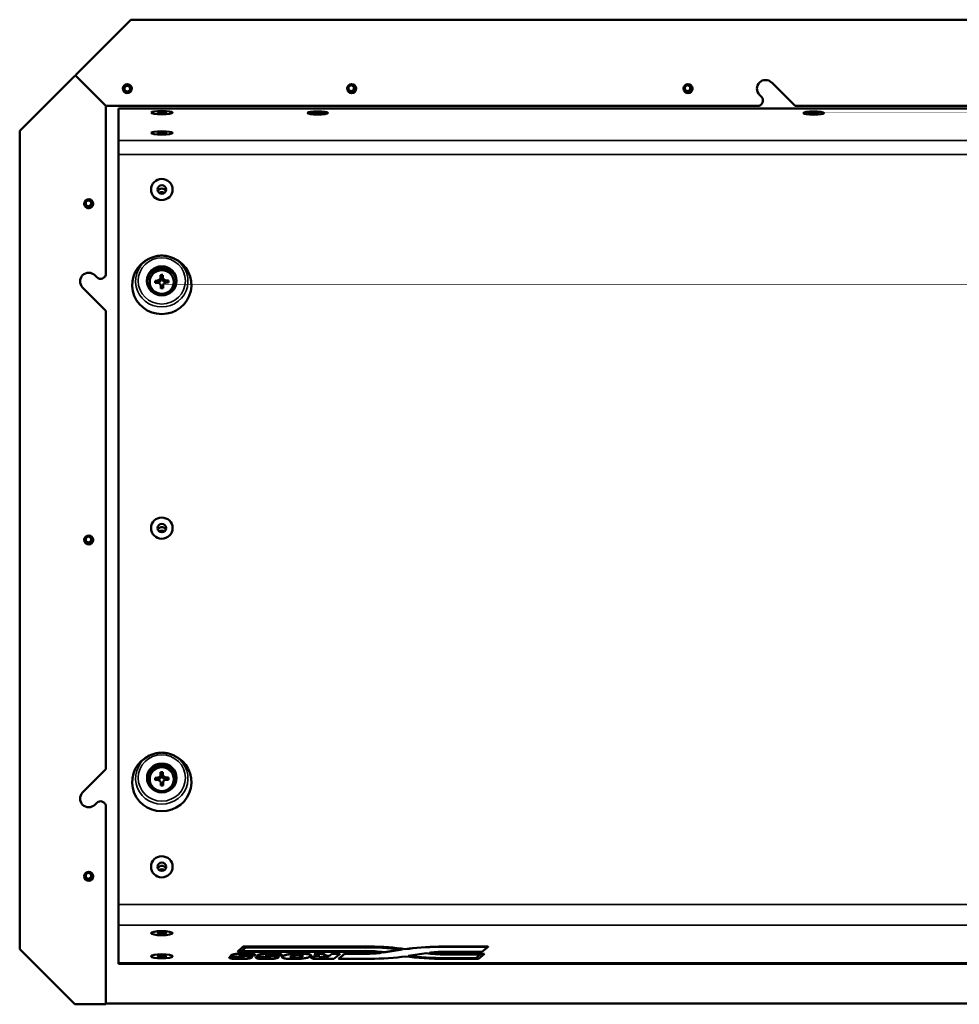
# Model space of a CAD drawing. Header units: inches. Extents: x 3.3 to 44.7, y 1.4 to 39.2.
# Tile 75 of 85: x 20 to 30.9, y 26.7 to 38.1. Entities that reach past the tile are written whole.
import ezdxf

# ---------------------------------------------------------------- set-up
doc = ezdxf.new("R2010")
doc.units = ezdxf.units.IN
doc.header["$MEASUREMENT"] = 0
doc.layers.add('Visible (ANSI)', color=7, linetype='Continuous', lineweight=50)
doc.layers.add('Visible Narrow (ANSI)', color=7, linetype='Continuous', lineweight=35)

msp = doc.modelspace()

# ---------------------------------------------------------------- linework, layer by layer
at = {"layer": 'Visible (ANSI)'}
for p, q in [((21.271, 38.118), (20.631, 37.478)), ((31.818, 38.118), (21.271, 38.118)), ((19.981, 36.828), (20.621, 37.468)), ((20.621, 37.468), (20.631, 37.468)), ((20.631, 37.478), (20.631, 37.468)), ((20.631, 37.468), (20.981, 37.118)), ((20.631, 37.468), (20.981, 37.118)), ((28.699, 37.388), (28.97, 37.118)), ((28.58, 37.224), (28.558, 37.247)), ((20.981, 37.118), (28.536, 37.118)), ((20.981, 37.118), (20.981, 35.175)), ((28.97, 37.118), (34.287, 37.118)), ((39.347, 37.086), (21.125, 37.086)), ((21.125, 36.718), (21.125, 37.086)), ((23.329, 37.027), (23.323, 37.033)), ((23.366, 37.034), (23.366, 37.037)), ((23.366, 37.037), (23.394, 37.037)), ((23.366, 37.037), (23.368, 37.034)), ((23.394, 37.034), (23.366, 37.034)), ((23.426, 37.042), (23.426, 37.047)), ((23.426, 37.047), (23.444, 37.047)), ((23.426, 37.025), (23.426, 37.029)), ((23.426, 37.029), (23.426, 37.029)), ((23.444, 37.025), (23.426, 37.025)), ((23.444, 37.047), (23.444, 37.042)), ((23.444, 37.029), (23.444, 37.025)), ((23.444, 37.029), (23.444, 37.029)), ((23.476, 37.037), (23.503, 37.037)), ((23.503, 37.034), (23.476, 37.034)), ((23.501, 37.034), (23.503, 37.037)), ((23.503, 37.037), (23.503, 37.034)), ((23.541, 37.027), (23.546, 37.033)), ((29.079, 37.025), (29.073, 37.031)), ((29.116, 37.032), (29.116, 37.035)), ((29.116, 37.035), (29.144, 37.035)), ((29.116, 37.035), (29.118, 37.032)), ((29.144, 37.032), (29.116, 37.032)), ((29.176, 37.04), (29.176, 37.044)), ((29.176, 37.044), (29.194, 37.044)), ((29.176, 37.023), (29.176, 37.027)), ((29.176, 37.027), (29.176, 37.027)), ((29.194, 37.023), (29.176, 37.023)), ((29.194, 37.044), (29.194, 37.04)), ((29.194, 37.027), (29.194, 37.023)), ((29.194, 37.027), (29.194, 37.027)), ((29.226, 37.035), (29.253, 37.035)), ((29.253, 37.032), (29.226, 37.032)), ((29.251, 37.032), (29.253, 37.035)), ((29.253, 37.035), (29.253, 37.032)), ((29.291, 37.025), (29.296, 37.031)), ((19.981, 27.338), (19.981, 36.828)), ((21.125, 36.718), (21.125, 36.556)), ((21.125, 27.856), (21.125, 36.556)), ((21.503, 35.355), (21.487, 35.348)), ((21.753, 35.355), (21.77, 35.348)), ((20.851, 35.153), (20.874, 35.131)), ((21.503, 35.137), (21.499, 35.129)), ((21.55, 35.09), (21.597, 35.08)), ((21.579, 35.08), (21.579, 35.066)), ((21.583, 35.069), (21.583, 35.066)), ((21.636, 35.121), (21.618, 35.12)), ((21.633, 35.109), (21.621, 35.109)), ((21.639, 35.156), (21.641, 35.099)), ((21.659, 35.082), (21.706, 35.094)), ((21.674, 35.068), (21.674, 35.071)), ((21.677, 35.069), (21.677, 35.083)), ((21.753, 35.137), (21.758, 35.129)), ((20.981, 34.741), (20.71, 35.012)), ((21.612, 35.045), (21.616, 35.038)), ((21.617, 35.036), (21.619, 35.032)), ((21.62, 35.024), (21.639, 35.025)), ((21.642, 35.038), (21.64, 35.035)), ((21.647, 35.048), (21.642, 35.039)), ((21.642, 35.039), (21.643, 35.003)), ((20.981, 34.741), (20.981, 29.424)), ((21.503, 29.59), (21.487, 29.583)), ((21.753, 29.59), (21.77, 29.583)), ((20.71, 29.153), (20.981, 29.424)), ((21.503, 29.372), (21.499, 29.363)), ((21.636, 29.355), (21.618, 29.355)), ((21.639, 29.391), (21.641, 29.333)), ((21.753, 29.372), (21.758, 29.363)), ((21.55, 29.325), (21.597, 29.315)), ((21.579, 29.315), (21.579, 29.301)), ((21.583, 29.304), (21.583, 29.301)), ((21.612, 29.28), (21.616, 29.272)), ((21.617, 29.27), (21.619, 29.267)), ((21.62, 29.259), (21.639, 29.259)), ((21.633, 29.344), (21.621, 29.343)), ((21.642, 29.272), (21.64, 29.269)), ((21.647, 29.282), (21.642, 29.273)), ((21.642, 29.273), (21.643, 29.237)), ((21.659, 29.316), (21.706, 29.328)), ((21.674, 29.303), (21.674, 29.306)), ((21.677, 29.303), (21.677, 29.317)), ((20.874, 29.035), (20.851, 29.012)), ((20.981, 28.99), (20.981, 26.698)), ((21.125, 27.617), (21.125, 27.856)), ((21.125, 27.18), (21.125, 27.617)), ((20.621, 26.698), (19.981, 27.338)), ((22.573, 27.367), (22.504, 27.308)), ((22.504, 27.306), (22.573, 27.365)), ((22.504, 27.308), (22.504, 27.306)), ((23.973, 27.306), (22.504, 27.306)), ((22.552, 27.314), (22.604, 27.358)), ((23.991, 27.314), (22.552, 27.314)), ((22.555, 27.316), (23.991, 27.316)), ((22.573, 27.367), (22.573, 27.365)), ((24.037, 27.367), (22.573, 27.367)), ((22.573, 27.365), (24.037, 27.365)), ((22.604, 27.358), (24.035, 27.358)), ((24.037, 27.367), (24.037, 27.365)), ((24.203, 27.302), (24.412, 27.333)), ((24.419, 27.332), (24.203, 27.3)), ((24.203, 27.302), (24.203, 27.3)), ((24.451, 27.339), (24.451, 27.337)), ((24.842, 27.368), (24.842, 27.366)), ((25.412, 27.367), (24.842, 27.368)), ((24.842, 27.366), (25.412, 27.365)), ((25.34, 27.307), (24.899, 27.307)), ((25.412, 27.365), (25.34, 27.307)), ((25.412, 27.367), (25.412, 27.365)), ((21.125, 27.176), (21.125, 27.18)), ((22.411, 27.242), (22.411, 27.24)), ((22.412, 27.244), (22.412, 27.242)), ((22.412, 27.244), (22.504, 27.244)), ((22.412, 27.242), (22.504, 27.242)), ((22.429, 27.263), (22.429, 27.261)), ((22.504, 27.244), (22.504, 27.242)), ((22.62, 27.264), (22.62, 27.262)), ((22.713, 27.262), (22.62, 27.262)), ((22.674, 27.246), (22.674, 27.244)), ((22.714, 27.269), (22.714, 27.267)), ((22.718, 27.244), (22.718, 27.242)), ((22.718, 27.244), (22.811, 27.244)), ((22.718, 27.242), (22.811, 27.242)), ((22.718, 27.242), (22.718, 27.24)), ((22.736, 27.263), (22.736, 27.261)), ((22.811, 27.244), (22.811, 27.242)), ((22.928, 27.264), (22.928, 27.262)), ((23.021, 27.262), (22.928, 27.262)), ((22.982, 27.245), (22.982, 27.244)), ((23.023, 27.269), (23.023, 27.267)), ((23.023, 27.246), (23.023, 27.244)), ((23.359, 27.266), (23.359, 27.264)), ((23.361, 27.238), (23.361, 27.236)), ((23.393, 27.285), (23.393, 27.283)), ((23.393, 27.285), (23.501, 27.285)), ((23.417, 27.266), (23.393, 27.283)), ((23.393, 27.283), (23.501, 27.283)), ((23.623, 27.225), (23.463, 27.225)), ((23.5, 27.238), (23.542, 27.238)), ((23.5, 27.238), (23.5, 27.236)), ((23.542, 27.236), (23.5, 27.236)), ((23.501, 27.285), (23.501, 27.283)), ((23.501, 27.285), (23.529, 27.267)), ((23.501, 27.283), (23.529, 27.265)), ((23.517, 27.248), (23.557, 27.248)), ((23.529, 27.267), (23.529, 27.265)), ((23.529, 27.267), (23.534, 27.265)), ((23.529, 27.265), (23.534, 27.263)), ((23.534, 27.265), (23.534, 27.263)), ((23.557, 27.248), (23.542, 27.236)), ((23.542, 27.238), (23.555, 27.248)), ((23.542, 27.238), (23.542, 27.236)), ((23.563, 27.261), (23.563, 27.26)), ((23.563, 27.261), (23.571, 27.261)), ((23.563, 27.26), (23.571, 27.26)), ((23.571, 27.261), (23.601, 27.285)), ((23.571, 27.26), (23.601, 27.283)), ((23.571, 27.261), (23.571, 27.26)), ((23.601, 27.285), (23.601, 27.283)), ((23.601, 27.285), (23.698, 27.285)), ((23.601, 27.283), (23.698, 27.283)), ((23.698, 27.283), (23.623, 27.225)), ((23.751, 27.286), (23.677, 27.226)), ((23.677, 27.224), (23.751, 27.284)), ((23.677, 27.226), (23.677, 27.224)), ((24.037, 27.225), (23.677, 27.224)), ((23.698, 27.285), (23.698, 27.283)), ((23.751, 27.286), (23.751, 27.284)), ((23.991, 27.286), (23.751, 27.286)), ((23.751, 27.284), (23.991, 27.284)), ((23.991, 27.286), (23.991, 27.284)), ((24.486, 27.259), (24.697, 27.291)), ((24.956, 27.285), (24.912, 27.285)), ((24.912, 27.283), (24.956, 27.283)), ((24.912, 27.276), (24.955, 27.276)), ((24.913, 27.233), (24.959, 27.233)), ((24.959, 27.231), (24.913, 27.231)), ((24.959, 27.224), (24.913, 27.224)), ((24.955, 27.276), (25.32, 27.276)), ((25.368, 27.285), (24.956, 27.285)), ((24.956, 27.283), (25.368, 27.283)), ((24.959, 27.233), (25.268, 27.233)), ((25.268, 27.231), (24.959, 27.231)), ((25.3, 27.224), (24.959, 27.224)), ((25.32, 27.276), (25.268, 27.231)), ((25.268, 27.233), (25.318, 27.276)), ((25.268, 27.233), (25.268, 27.231)), ((25.368, 27.283), (25.3, 27.224)), ((25.368, 27.285), (25.368, 27.283)), ((21.125, 27.167), (21.125, 27.176)), ((43.545, 27.167), (21.125, 27.167)), ((20.981, 26.698), (20.621, 26.698)), ((20.981, 26.708), (43.68, 26.708))]:
    msp.add_line(p, q, dxfattribs=at)
for centre in [(21.228, 37.318), (23.828, 37.318), (27.728, 37.318), (20.781, 35.983), (20.781, 32.083), (20.781, 28.183)]:
    msp.add_circle(centre, 0.052, dxfattribs=at)
for centre, radius, start, end in [((21.228, 37.318), 0.0361, 90.5765, 150.5765), ((21.228, 37.318), 0.0361, 30.5765, 90.5765), ((23.825, 37.323), 0.0361, 90, 150), ((23.825, 37.323), 0.0361, 30, 90), ((27.725, 37.323), 0.0361, 90, 150), ((27.725, 37.323), 0.0361, 30, 90), ((28.628, 37.318), 0.1, 45, 225), ((21.228, 37.318), 0.0361, 150.5765, 210.5765), ((21.228, 37.318), 0.0361, 210.5765, 270.5765), ((21.228, 37.318), 0.0361, 270.5765, 330.5765), ((21.228, 37.318), 0.0361, 330.5765, 30.5765), ((23.825, 37.323), 0.0361, 150, 210), ((23.825, 37.323), 0.0361, 210, 270), ((23.825, 37.323), 0.0552, 251.1001, 4.6527), ((23.825, 37.323), 0.0361, 270, 330), ((23.825, 37.323), 0.0361, 330, 30), ((27.725, 37.323), 0.0361, 150, 210), ((27.725, 37.323), 0.0361, 210, 270), ((27.725, 37.323), 0.0552, 251.1001, 4.6527), ((27.725, 37.323), 0.0361, 270, 330), ((27.725, 37.323), 0.0361, 330, 30), ((28.536, 37.18), 0.0625, 270, 45), ((20.777, 35.988), 0.0361, 150, 210), ((20.777, 35.988), 0.0361, 90, 150), ((20.777, 35.988), 0.0552, 251.1001, 4.6527), ((20.777, 35.988), 0.0361, 30, 90), ((20.777, 35.988), 0.0361, 330, 30), ((20.777, 35.988), 0.0361, 210, 270), ((20.777, 35.988), 0.0361, 270, 330), ((20.781, 35.083), 0.1, 45, 225), ((20.918, 35.175), 0.0625, 225, 0), ((20.777, 32.088), 0.0361, 150, 210), ((20.777, 32.088), 0.0361, 90, 150), ((20.777, 32.088), 0.0552, 251.1001, 4.6527), ((20.777, 32.088), 0.0361, 30, 90), ((20.777, 32.088), 0.0361, 330, 30), ((20.777, 32.088), 0.0361, 210, 270), ((20.777, 32.088), 0.0361, 270, 330), ((20.781, 29.083), 0.1, 135, 315), ((20.918, 28.99), 0.0625, 0, 135), ((20.777, 28.188), 0.0361, 90, 150), ((20.777, 28.188), 0.0361, 30, 90), ((20.777, 28.188), 0.0361, 150, 210), ((20.777, 28.188), 0.0361, 210, 270), ((20.777, 28.188), 0.0552, 251.1001, 4.6527), ((20.777, 28.188), 0.0361, 270, 330), ((20.777, 28.188), 0.0361, 330, 30)]:
    msp.add_arc(centre, radius, start, end, dxfattribs=at)
for centre, major_axis, ratio in [((21.628, 37.04), (-0.125, 0), 0.157296), ((21.628, 37.04), (-0.125, 0), 0.157296), ((21.628, 37.04), (-0.05, 0), 0.157296), ((23.435, 37.036), (-0.119, 0), 0.157296), ((23.435, 37.036), (0.113, 0), 0.157296), ((29.185, 37.034), (-0.119, 0), 0.157296), ((29.185, 37.034), (0.113, 0), 0.157296), ((21.628, 36.804), (-0.125, 0), 0.157296), ((21.628, 36.804), (-0.125, 0), 0.157296), ((21.628, 36.804), (-0.05, 0), 0.157296), ((21.628, 36.148), (0.125, 0), 0.981793), ((21.628, 36.148), (-0.125, 0), 0.981793), ((21.628, 36.148), (-0.05, 0), 0.981793), ((21.628, 35.088), (0.172, 0), 0.981793), ((21.628, 35.075), (-0.14, 0), 0.981793), ((21.628, 32.221), (0.125, 0), 0.981793), ((21.628, 32.221), (-0.125, 0), 0.981793), ((21.628, 32.221), (-0.05, 0), 0.981793), ((21.628, 29.323), (0.171, 0), 0.981793), ((21.628, 29.309), (-0.14, 0), 0.981793), ((21.628, 28.293), (0.125, 0), 0.981793), ((21.628, 28.293), (-0.125, 0), 0.981793), ((21.628, 28.293), (-0.05, 0), 0.981793), ((21.628, 27.523), (0.125, 0), 0.189952), ((21.628, 27.523), (-0.125, 0), 0.189952), ((21.628, 27.523), (-0.05, 0), 0.189952), ((21.628, 27.255), (0.125, 0), 0.189952), ((21.628, 27.255), (-0.125, 0), 0.189952), ((21.628, 27.255), (-0.05, 0), 0.189952), ((21.628, 27.172), (0.125, 0), 0.00541), ((22.885, 27.169), (0.119, 0), 0.00541), ((29.185, 27.169), (0.119, 0), 0.00541)]:
    msp.add_ellipse(centre, major_axis=major_axis, ratio=ratio, dxfattribs=at)
for centre, major_axis, ratio, start_param, end_param in [((23.394, 37.042), (0.032, 0), 0.157296, 4.712389, 6.283185), ((23.394, 37.029), (0.032, 0), 0.157296, 0, 1.570796), ((23.476, 37.042), (-0.032, 0), 0.157296, 0, 1.570796), ((23.476, 37.029), (-0.032, 0), 0.157296, 4.712389, 6.283185), ((29.144, 37.04), (0.032, 0), 0.157296, 4.712389, 6.283185), ((29.144, 37.027), (0.032, 0), 0.157296, 0, 1.570796), ((29.226, 37.04), (-0.032, 0), 0.157296, 0, 1.570796), ((29.226, 37.027), (-0.032, 0), 0.157296, 4.712389, 6.283185), ((21.628, 36.11), (-0.05, 0), 0.981793, 3.538914, 5.885864), ((21.628, 36.079), (-0.0406, 0), 0.981793, 3.936961, 5.487817), ((21.628, 35.041), (0.344, 0), 0.981793, 1.994994, 7.429784), ((21.628, 35.064), (-0.172, 0), 0.981793, 3.21216, 6.212618), ((21.628, 35.064), (-0.145, 0), 0.981793, 5.813959, 9.894005), ((21.628, 35.032), (0.323, 0.008), 0.1899, 1.714944, 1.811086), ((21.736, 35.039), (-0.052, 0.286), 0.625961, 1.2801, 1.369532), ((21.629, 35.007), (-0.323, -0.008), 0.1899, 4.856537, 4.952679), ((21.579, 35.123), (0.0346, -0.0342), 0.793101, 5.384774, 5.817465), ((21.574, 35.115), (0.0476, 0), 0.981793, 4.896332, 6.146017), ((21.615, 35.019), (-0.007, 0.323), 0.004442, 5.052124, 5.148266), ((21.631, 34.931), (0.291, 0.008), 0.77512, 1.519049, 1.608482), ((21.574, 35.119), (-0.0006, 0.0532), 0.822423, 4.304549, 4.73724), ((21.68, 35.118), (-0.0476, 0), 0.981793, 0.183943, 1.433628), ((21.68, 35.121), (0.0006, -0.0532), 0.822423, 4.705942, 5.138633), ((21.641, 35.02), (0.007, -0.323), 0.004442, 1.910531, 2.006673), ((21.675, 35.125), (-0.034, -0.0352), 0.794561, 0.488935, 0.921626), ((21.628, 35.032), (0.323, 0.008), 0.1899, 1.321457, 1.417599), ((21.629, 35.007), (-0.323, -0.008), 0.1899, 4.46305, 4.559192), ((21.52, 35.034), (-0.039, -0.288), 0.63278, 1.773852, 1.863284), ((21.576, 35.024), (0.0437, 0.0005), 0.758551, 6.2819, 6.706812), ((21.615, 35.019), (-0.007, 0.323), 0.004442, 4.658637, 4.754779), ((21.626, 35.143), (-0.291, -0.006), 0.483621, 1.531155, 1.620588), ((21.577, 35.011), (0.0476, 0), 0.981793, 0.279949, 0.469227), ((21.683, 35.014), (-0.0476, 0), 0.981793, 5.813959, 6.050011), ((21.682, 35.026), (-0.0437, -0.0005), 0.758551, 5.880507, 6.313199), ((21.641, 35.02), (0.007, -0.323), 0.004442, 1.517044, 1.613186), ((21.628, 32.183), (-0.05, 0), 0.981793, 3.538914, 5.885864), ((21.628, 32.152), (-0.0406, 0), 0.981793, 3.936961, 5.487817), ((21.628, 29.275), (0.344, 0), 0.981793, 1.994994, 7.429784), ((21.628, 29.299), (-0.171, 0), 0.981793, 3.21216, 6.212618), ((21.628, 29.299), (-0.145, 0), 0.981793, 5.813959, 9.894005), ((21.631, 29.165), (0.291, 0.008), 0.77512, 1.519049, 1.608482), ((21.615, 29.254), (-0.007, 0.323), 0.004442, 5.052124, 5.148266), ((21.574, 29.353), (-0.0006, 0.0532), 0.822423, 4.304549, 4.73724), ((21.68, 29.355), (0.0006, -0.0532), 0.822423, 4.705942, 5.138633), ((21.641, 29.254), (0.007, -0.323), 0.004442, 1.910531, 2.006673), ((21.628, 29.267), (0.323, 0.008), 0.1899, 1.714944, 1.811086), ((21.736, 29.274), (-0.052, 0.286), 0.625961, 1.2801, 1.369532), ((21.629, 29.241), (-0.323, -0.008), 0.1899, 4.856537, 4.952679), ((21.579, 29.358), (0.0346, -0.0342), 0.793101, 5.384774, 5.817465), ((21.574, 29.35), (0.0476, 0), 0.981793, 4.896332, 6.146017), ((21.576, 29.258), (0.0437, 0.0005), 0.758551, 6.2819, 6.706812), ((21.615, 29.254), (-0.007, 0.323), 0.004442, 4.658637, 4.754779), ((21.626, 29.377), (-0.291, -0.006), 0.483621, 1.531155, 1.620588), ((21.577, 29.246), (0.0476, 0), 0.981793, 0.279949, 0.469227), ((21.68, 29.352), (-0.0476, 0), 0.981793, 0.183943, 1.433628), ((21.683, 29.248), (-0.0476, 0), 0.981793, 5.813959, 6.050011), ((21.682, 29.26), (-0.0437, -0.0005), 0.758551, 5.880507, 6.313199), ((21.641, 29.254), (0.007, -0.323), 0.004442, 1.517044, 1.613186), ((21.675, 29.36), (-0.034, -0.0352), 0.794561, 0.488935, 0.921626), ((21.628, 29.267), (0.323, 0.008), 0.1899, 1.321457, 1.417599), ((21.629, 29.241), (-0.323, -0.008), 0.1899, 4.46305, 4.559192), ((21.52, 29.269), (-0.039, -0.288), 0.63278, 1.773852, 1.863284), ((21.628, 28.255), (-0.05, 0), 0.981793, 3.538914, 5.885864), ((21.628, 28.225), (-0.0406, 0), 0.981793, 3.936961, 5.487817), ((23.984, 27.245), (-0.323, 0), 0.189952, 4.093951, 4.74576), ((23.993, 27.252), (0.337, 0), 0.189952, 0.89881, 1.57486), ((23.993, 27.25), (-0.337, 0), 0.189952, 4.040402, 4.716452), ((23.997, 27.34), (-0.284, 0), 0.189952, 1.551499, 2.200096), ((23.997, 27.338), (0.284, 0), 0.189952, 4.693091, 5.373255), ((23.996, 27.221), (0.721, 0), 0.189952, 0.944263, 1.516978), ((24.003, 27.227), (-0.741, 0), 0.189952, 4.063098, 4.666874), ((24.003, 27.225), (0.741, 0), 0.189952, 0.921506, 1.525282), ((24.895, 27.231), (-0.719, 0), 0.189952, 4.786202, 5.377262), ((24.895, 27.229), (0.719, 0), 0.189952, 1.64461, 2.235669), ((24.907, 27.254), (-0.279, 0), 0.189952, 4.741591, 5.393245), ((24.909, 27.338), (0.29, 0), 0.189952, 4.051544, 4.722224), ((24.909, 27.34), (-0.29, 0), 0.189952, 0.938926, 1.580631), ((23.559, 27.266), (-0.0262, 0), 0.189952, 0.290573, 1.721529), ((23.559, 27.264), (-0.0262, 0), 0.189952, 0.290573, 1.721529), ((24.011, 27.361), (-0.716, 0), 0.189952, 1.607501, 2.237156), ((24.905, 27.361), (-0.723, 0), 0.189952, 0.897335, 1.582607), ((24.905, 27.362), (-0.685, 0), 0.189952, 0.91226, 1.582754), ((24.905, 27.364), (0.685, 0), 0.189952, 4.066026, 4.724347), ((24.91, 27.339), (0.331, 0), 0.189952, 4.014391, 4.717956)]:
    msp.add_ellipse(centre, major_axis=major_axis, ratio=ratio, start_param=start_param, end_param=end_param, dxfattribs=at)
for points, weights in [([(21.228, 37.354), (21.213, 37.345), (21.197, 37.335)], [2.01272135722, 2.32409043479, 2.01272135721]), ([(21.259, 37.336), (21.244, 37.345), (21.228, 37.354)], [2.01272135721, 2.32409043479, 2.01272135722]), ([(23.825, 37.359), (23.809, 37.35), (23.793, 37.341)], [2.01272135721, 2.32409043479, 2.01272135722]), ([(23.856, 37.341), (23.84, 37.35), (23.825, 37.359)], [2.01272135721, 2.32409043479, 2.01272135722]), ([(27.725, 37.359), (27.709, 37.35), (27.693, 37.341)], [2.01272135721, 2.32409043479, 2.01272135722]), ([(27.756, 37.341), (27.74, 37.35), (27.725, 37.359)], [2.01272135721, 2.32409043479, 2.01272135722]), ([(21.197, 37.335), (21.197, 37.326), (21.197, 37.317)], [2.01272135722, 2.16840589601, 2.16840589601]), ([(21.197, 37.317), (21.197, 37.309), (21.197, 37.299)], [2.16840589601, 2.16840589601, 2.01272135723]), ([(21.197, 37.299), (21.213, 37.29), (21.229, 37.282)], [2.01272135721, 2.32409043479, 2.01272135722]), ([(21.229, 37.282), (21.244, 37.291), (21.26, 37.3)], [2.01272135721, 2.32409043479, 2.01272135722]), ([(21.26, 37.3), (21.26, 37.318), (21.259, 37.336)], [2.01272135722, 2.32409043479, 2.01272135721]), ([(23.793, 37.341), (23.793, 37.323), (23.793, 37.305)], [2.01272135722, 2.32409043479, 2.01272135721]), ([(23.793, 37.305), (23.809, 37.296), (23.825, 37.287)], [2.01272135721, 2.32409043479, 2.01272135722]), ([(23.825, 37.287), (23.84, 37.296), (23.856, 37.305)], [2.01272135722, 2.32409043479, 2.01272135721]), ([(23.856, 37.323), (23.856, 37.331), (23.856, 37.341)], [2.16840589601, 2.16840589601, 2.01272135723]), ([(23.856, 37.305), (23.856, 37.314), (23.856, 37.323)], [2.01272135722, 2.16840589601, 2.16840589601]), ([(27.693, 37.341), (27.693, 37.323), (27.693, 37.305)], [2.01272135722, 2.32409043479, 2.01272135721]), ([(27.693, 37.305), (27.709, 37.296), (27.725, 37.287)], [2.01272135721, 2.32409043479, 2.01272135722]), ([(27.725, 37.287), (27.74, 37.296), (27.756, 37.305)], [2.01272135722, 2.32409043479, 2.01272135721]), ([(27.756, 37.323), (27.756, 37.331), (27.756, 37.341)], [2.16840589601, 2.16840589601, 2.01272135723]), ([(27.756, 37.305), (27.756, 37.314), (27.756, 37.323)], [2.01272135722, 2.16840589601, 2.16840589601]), ([(23.394, 37.037), (23.396, 37.037), (23.398, 37.034)], [1, 1.0092634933, 1.01457975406]), ([(23.426, 37.029), (23.426, 37.042), (23.426, 37.042)], [1.02130424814, 1.01866248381, 1]), ([(23.426, 37.029), (23.426, 37.029), (23.426, 37.029)], [1, 1.00101742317, 1.00198723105]), ([(23.444, 37.042), (23.444, 37.042), (23.444, 37.029)], [1, 1.01866248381, 1.02130424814]), ([(23.444, 37.029), (23.444, 37.029), (23.444, 37.029)], [1.00198723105, 1.00101742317, 1]), ([(23.472, 37.034), (23.474, 37.037), (23.476, 37.037)], [1.01457975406, 1.0092634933, 1]), ([(29.144, 37.035), (29.146, 37.035), (29.148, 37.032)], [1, 1.0092634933, 1.01457975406]), ([(29.176, 37.027), (29.176, 37.039), (29.176, 37.04)], [1.02130424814, 1.01866248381, 1]), ([(29.176, 37.027), (29.176, 37.027), (29.176, 37.027)], [1, 1.00101742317, 1.00198723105]), ([(29.194, 37.04), (29.194, 37.039), (29.194, 37.027)], [1, 1.01866248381, 1.02130424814]), ([(29.194, 37.027), (29.194, 37.027), (29.194, 37.027)], [1.00198723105, 1.00101742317, 1]), ([(29.222, 37.032), (29.224, 37.035), (29.226, 37.035)], [1.01457975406, 1.0092634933, 1]), ([(20.777, 36.024), (20.761, 36.015), (20.746, 36.006)], [2.01272135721, 2.32409043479, 2.01272135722]), ([(20.746, 36.006), (20.746, 35.988), (20.746, 35.97)], [2.01272135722, 2.32409043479, 2.01272135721]), ([(20.808, 36.006), (20.792, 36.015), (20.777, 36.024)], [2.01272135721, 2.32409043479, 2.01272135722]), ([(20.808, 35.988), (20.808, 35.996), (20.808, 36.006)], [2.16840589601, 2.16840589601, 2.01272135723]), ([(20.808, 35.97), (20.808, 35.979), (20.808, 35.988)], [2.01272135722, 2.16840589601, 2.16840589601]), ([(20.746, 35.97), (20.761, 35.961), (20.777, 35.952)], [2.01272135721, 2.32409043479, 2.01272135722]), ([(20.777, 35.952), (20.792, 35.961), (20.808, 35.97)], [2.01272135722, 2.32409043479, 2.01272135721]), ([(21.58, 35.092), (21.588, 35.09), (21.597, 35.08)], [1.00474783, 1.02718582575, 1.00809385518]), ([(21.615, 35.098), (21.614, 35.117), (21.614, 35.127)], [1.00809385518, 1.02718582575, 1.00474783]), ([(21.64, 35.128), (21.64, 35.117), (21.641, 35.099)], [1.00474783, 1.02718582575, 1.00809385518]), ([(21.659, 35.082), (21.668, 35.092), (21.676, 35.094)], [1.00809385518, 1.02718582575, 1.00474783]), ([(21.616, 35.033), (21.616, 35.038), (21.616, 35.038)], [1.00474783, 1.02313255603, 1.01363631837]), ([(21.642, 35.039), (21.642, 35.039), (21.642, 35.034)], [1.00809385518, 1.02718582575, 1.00474783]), ([(20.777, 32.124), (20.761, 32.115), (20.746, 32.106)], [2.01272135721, 2.32409043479, 2.01272135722]), ([(20.746, 32.106), (20.746, 32.088), (20.746, 32.07)], [2.01272135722, 2.32409043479, 2.01272135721]), ([(20.808, 32.106), (20.792, 32.115), (20.777, 32.124)], [2.01272135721, 2.32409043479, 2.01272135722]), ([(20.808, 32.088), (20.808, 32.096), (20.808, 32.106)], [2.16840589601, 2.16840589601, 2.01272135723]), ([(20.746, 32.07), (20.761, 32.061), (20.777, 32.052)], [2.01272135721, 2.32409043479, 2.01272135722]), ([(20.777, 32.052), (20.792, 32.061), (20.808, 32.07)], [2.01272135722, 2.32409043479, 2.01272135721]), ([(20.808, 32.07), (20.808, 32.079), (20.808, 32.088)], [2.01272135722, 2.16840589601, 2.16840589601]), ([(21.615, 29.332), (21.614, 29.351), (21.614, 29.361)], [1.00809385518, 1.02718582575, 1.00474783]), ([(21.64, 29.362), (21.64, 29.352), (21.641, 29.333)], [1.00474783, 1.02718582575, 1.00809385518]), ([(21.58, 29.326), (21.588, 29.324), (21.597, 29.315)], [1.00474783, 1.02718582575, 1.00809385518]), ([(21.616, 29.267), (21.616, 29.272), (21.616, 29.272)], [1.00474783, 1.02313255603, 1.01363631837]), ([(21.642, 29.273), (21.642, 29.274), (21.642, 29.268)], [1.00809385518, 1.02718582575, 1.00474783]), ([(21.659, 29.316), (21.668, 29.326), (21.676, 29.329)], [1.00809385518, 1.02718582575, 1.00474783]), ([(20.777, 28.224), (20.761, 28.215), (20.746, 28.206)], [2.01272135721, 2.32409043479, 2.01272135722]), ([(20.808, 28.206), (20.792, 28.215), (20.777, 28.224)], [2.01272135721, 2.32409043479, 2.01272135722]), ([(20.746, 28.206), (20.746, 28.188), (20.746, 28.17)], [2.01272135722, 2.32409043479, 2.01272135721]), ([(20.746, 28.17), (20.761, 28.161), (20.777, 28.152)], [2.01272135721, 2.32409043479, 2.01272135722]), ([(20.777, 28.152), (20.792, 28.161), (20.808, 28.17)], [2.01272135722, 2.32409043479, 2.01272135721]), ([(20.808, 28.188), (20.808, 28.196), (20.808, 28.206)], [2.16840589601, 2.16840589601, 2.01272135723]), ([(20.808, 28.17), (20.808, 28.179), (20.808, 28.188)], [2.01272135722, 2.16840589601, 2.16840589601])]:
    msp.add_rational_spline(points, weights, degree=2, dxfattribs=at)
for points, knots in [([(21.503, 35.355), (21.519, 35.362), (21.535, 35.368), (21.568, 35.376), (21.585, 35.379), (21.62, 35.382), (21.637, 35.382), (21.671, 35.379), (21.688, 35.376), (21.721, 35.368), (21.738, 35.362), (21.753, 35.355)], [4.288191, 4.288191, 4.288191, 4.288191, 4.4578702, 4.4578702, 4.6275494, 4.6275494, 4.7972286, 4.7972286, 4.9669078, 4.9669078, 5.136587, 5.136587, 5.136587, 5.136587]), ([(21.58, 35.092), (21.584, 35.093), (21.587, 35.094), (21.595, 35.097), (21.6, 35.101), (21.607, 35.108), (21.61, 35.112), (21.613, 35.12), (21.614, 35.124), (21.614, 35.127)], [0.0131061, 0.0131061, 0.0131061, 0.0131061, 0.038694, 0.038694, 0.077388, 0.077388, 0.1160819, 0.1160819, 0.1416698, 0.1416698, 0.1416698, 0.1416698]), ([(21.616, 35.033), (21.616, 35.036), (21.615, 35.04), (21.611, 35.048), (21.608, 35.053), (21.601, 35.059), (21.596, 35.062), (21.588, 35.065), (21.584, 35.066), (21.581, 35.066)], [0.0131061, 0.0131061, 0.0131061, 0.0131061, 0.038694, 0.038694, 0.077388, 0.077388, 0.1160819, 0.1160819, 0.1416698, 0.1416698, 0.1416698, 0.1416698]), ([(21.64, 35.128), (21.641, 35.124), (21.642, 35.121), (21.645, 35.113), (21.649, 35.109), (21.656, 35.102), (21.661, 35.099), (21.669, 35.096), (21.672, 35.095), (21.676, 35.094)], [0.0131061, 0.0131061, 0.0131061, 0.0131061, 0.038694, 0.038694, 0.077388, 0.077388, 0.1160819, 0.1160819, 0.1416698, 0.1416698, 0.1416698, 0.1416698]), ([(21.676, 35.069), (21.673, 35.068), (21.67, 35.067), (21.661, 35.064), (21.657, 35.061), (21.65, 35.053), (21.647, 35.049), (21.644, 35.041), (21.643, 35.037), (21.642, 35.034)], [0.0131061, 0.0131061, 0.0131061, 0.0131061, 0.038694, 0.038694, 0.077388, 0.077388, 0.1160819, 0.1160819, 0.1416698, 0.1416698, 0.1416698, 0.1416698]), ([(21.503, 29.59), (21.519, 29.597), (21.535, 29.602), (21.568, 29.611), (21.585, 29.614), (21.62, 29.617), (21.637, 29.617), (21.671, 29.614), (21.688, 29.611), (21.721, 29.602), (21.738, 29.597), (21.753, 29.59)], [4.288191, 4.288191, 4.288191, 4.288191, 4.4578702, 4.4578702, 4.6275494, 4.6275494, 4.7972286, 4.7972286, 4.9669078, 4.9669078, 5.136587, 5.136587, 5.136587, 5.136587]), ([(21.58, 29.326), (21.584, 29.327), (21.587, 29.328), (21.595, 29.332), (21.6, 29.335), (21.607, 29.342), (21.61, 29.347), (21.613, 29.355), (21.614, 29.358), (21.614, 29.361)], [0.0131061, 0.0131061, 0.0131061, 0.0131061, 0.038694, 0.038694, 0.077388, 0.077388, 0.1160819, 0.1160819, 0.1416698, 0.1416698, 0.1416698, 0.1416698]), ([(21.64, 29.362), (21.641, 29.359), (21.642, 29.355), (21.645, 29.348), (21.649, 29.343), (21.656, 29.336), (21.661, 29.333), (21.669, 29.33), (21.672, 29.329), (21.676, 29.329)], [0.0131061, 0.0131061, 0.0131061, 0.0131061, 0.038694, 0.038694, 0.077388, 0.077388, 0.1160819, 0.1160819, 0.1416698, 0.1416698, 0.1416698, 0.1416698]), ([(21.616, 29.267), (21.616, 29.271), (21.615, 29.274), (21.611, 29.283), (21.608, 29.287), (21.601, 29.294), (21.596, 29.297), (21.588, 29.3), (21.584, 29.301), (21.581, 29.301)], [0.0131061, 0.0131061, 0.0131061, 0.0131061, 0.038694, 0.038694, 0.077388, 0.077388, 0.1160819, 0.1160819, 0.1416698, 0.1416698, 0.1416698, 0.1416698]), ([(21.676, 29.303), (21.673, 29.303), (21.67, 29.302), (21.661, 29.298), (21.657, 29.295), (21.65, 29.288), (21.647, 29.283), (21.644, 29.275), (21.643, 29.272), (21.642, 29.268)], [0.0131061, 0.0131061, 0.0131061, 0.0131061, 0.038694, 0.038694, 0.077388, 0.077388, 0.1160819, 0.1160819, 0.1416698, 0.1416698, 0.1416698, 0.1416698]), ([(22.62, 27.262), (22.62, 27.263), (22.621, 27.266), (22.617, 27.268), (22.609, 27.27), (22.599, 27.272), (22.588, 27.273), (22.577, 27.273), (22.565, 27.273), (22.553, 27.272), (22.543, 27.271), (22.534, 27.27), (22.526, 27.267), (22.527, 27.265), (22.533, 27.263), (22.543, 27.262), (22.555, 27.26), (22.569, 27.259), (22.587, 27.259), (22.604, 27.258), (22.621, 27.256), (22.637, 27.254), (22.652, 27.252), (22.664, 27.25), (22.669, 27.248), (22.674, 27.245), (22.674, 27.243), (22.672, 27.24), (22.668, 27.237), (22.663, 27.235), (22.656, 27.233), (22.647, 27.231), (22.637, 27.229), (22.625, 27.228), (22.612, 27.226), (22.597, 27.225), (22.58, 27.224), (22.56, 27.224), (22.539, 27.224), (22.519, 27.224), (22.503, 27.224), (22.486, 27.224), (22.47, 27.225), (22.457, 27.226), (22.444, 27.227), (22.433, 27.229), (22.421, 27.231), (22.414, 27.235), (22.411, 27.238), (22.411, 27.241), (22.412, 27.242)], [0, 0, 0, 0, 0.041693, 0.085806, 0.113459, 0.142786, 0.180175, 0.200482, 0.230122, 0.269452, 0.290217, 0.317943, 0.36016, 0.394314, 0.419053, 0.447805, 0.481824, 0.526718, 0.562298, 0.618341, 0.660211, 0.706351, 0.757896, 0.800421, 0.837092, 0.856661, 0.897015, 0.941317, 0.972217, 1.003635, 1.036194, 1.070417, 1.10591, 1.142307, 1.180262, 1.220335, 1.26366, 1.311645, 1.374199, 1.423439, 1.465811, 1.4939, 1.554917, 1.58905, 1.607755, 1.654338, 1.698036, 1.743154, 1.79297, 1.849957, 1.849957, 1.849957, 1.849957]), ([(22.429, 27.263), (22.429, 27.264), (22.429, 27.265), (22.432, 27.267), (22.436, 27.27), (22.442, 27.273), (22.451, 27.275), (22.461, 27.278), (22.473, 27.28), (22.486, 27.282), (22.501, 27.283), (22.517, 27.284), (22.534, 27.285), (22.56, 27.286), (22.592, 27.286), (22.628, 27.285), (22.658, 27.284), (22.681, 27.282), (22.697, 27.279), (22.707, 27.276), (22.713, 27.272), (22.714, 27.27), (22.714, 27.269), (22.714, 27.269)], [0.821318, 0.821318, 0.821318, 0.821318, 0.844733, 0.876358, 0.914649, 0.953122, 0.992467, 1.033298, 1.074794, 1.116227, 1.158223, 1.201414, 1.246602, 1.294679, 1.401374, 1.493461, 1.569505, 1.631717, 1.684132, 1.733285, 1.782893, 1.835191, 1.835234, 1.835234, 1.835234, 1.835234]), ([(22.504, 27.242), (22.504, 27.242), (22.503, 27.241), (22.506, 27.239), (22.512, 27.237), (22.521, 27.235), (22.531, 27.235), (22.54, 27.235), (22.55, 27.234), (22.559, 27.235), (22.569, 27.236), (22.579, 27.237), (22.584, 27.24), (22.577, 27.242), (22.564, 27.243), (22.537, 27.244), (22.502, 27.246), (22.471, 27.249), (22.454, 27.251), (22.445, 27.253), (22.438, 27.255), (22.433, 27.257), (22.43, 27.259), (22.429, 27.261), (22.429, 27.263), (22.432, 27.266), (22.436, 27.268), (22.442, 27.271), (22.451, 27.273), (22.461, 27.276), (22.473, 27.278), (22.486, 27.28), (22.501, 27.281), (22.517, 27.282), (22.534, 27.283), (22.56, 27.284), (22.592, 27.284), (22.628, 27.283), (22.658, 27.282), (22.681, 27.28), (22.697, 27.277), (22.707, 27.274), (22.713, 27.27), (22.715, 27.266), (22.713, 27.264), (22.713, 27.262)], [0, 0, 0, 0, 0.020888, 0.056237, 0.082889, 0.108551, 0.135696, 0.164716, 0.180378, 0.210118, 0.23547, 0.264543, 0.305934, 0.325368, 0.362058, 0.407587, 0.542619, 0.634624, 0.6689, 0.700332, 0.729725, 0.758008, 0.786203, 0.814887, 0.844733, 0.876358, 0.914649, 0.953122, 0.992467, 1.033298, 1.074794, 1.116227, 1.158223, 1.201414, 1.246602, 1.294679, 1.401374, 1.493461, 1.569505, 1.631717, 1.684132, 1.733285, 1.782893, 1.835191, 1.892135, 1.892135, 1.892135, 1.892135]), ([(22.504, 27.242), (22.505, 27.242), (22.507, 27.24), (22.512, 27.239), (22.521, 27.237), (22.531, 27.237), (22.54, 27.237), (22.55, 27.236), (22.559, 27.237), (22.569, 27.238), (22.577, 27.239), (22.58, 27.24), (22.581, 27.24)], [0.0302696, 0.0302696, 0.0302696, 0.0302696, 0.0562368, 0.0828887, 0.1085508, 0.1356957, 0.1647164, 0.1803777, 0.2101176, 0.2354701, 0.2645427, 0.2835768, 0.2835768, 0.2835768, 0.2835768]), ([(22.527, 27.267), (22.527, 27.267), (22.529, 27.266), (22.533, 27.265), (22.543, 27.264), (22.555, 27.262), (22.569, 27.261), (22.587, 27.26), (22.604, 27.259), (22.621, 27.258), (22.637, 27.256), (22.652, 27.254), (22.664, 27.252), (22.669, 27.25), (22.673, 27.248), (22.674, 27.246), (22.674, 27.246)], [0.3877521, 0.3877521, 0.3877521, 0.3877521, 0.3943136, 0.4190532, 0.4478053, 0.4818239, 0.5267184, 0.562298, 0.618341, 0.660211, 0.7063512, 0.7578956, 0.8004209, 0.8370916, 0.8566613, 0.8877491, 0.8877491, 0.8877491, 0.8877491]), ([(22.928, 27.262), (22.928, 27.263), (22.929, 27.266), (22.926, 27.268), (22.917, 27.27), (22.907, 27.272), (22.896, 27.273), (22.885, 27.273), (22.873, 27.273), (22.861, 27.272), (22.851, 27.271), (22.842, 27.27), (22.834, 27.267), (22.835, 27.265), (22.84, 27.263), (22.851, 27.262), (22.863, 27.26), (22.877, 27.259), (22.895, 27.259), (22.912, 27.257), (22.929, 27.256), (22.945, 27.254), (22.96, 27.252), (22.972, 27.25), (22.978, 27.248), (22.982, 27.245), (22.983, 27.243), (22.98, 27.24), (22.976, 27.237), (22.971, 27.235), (22.964, 27.233), (22.955, 27.231), (22.945, 27.229), (22.933, 27.228), (22.92, 27.226), (22.905, 27.225), (22.888, 27.224), (22.868, 27.224), (22.847, 27.224), (22.826, 27.224), (22.811, 27.224), (22.793, 27.224), (22.777, 27.225), (22.764, 27.226), (22.751, 27.227), (22.739, 27.229), (22.728, 27.231), (22.721, 27.235), (22.718, 27.238), (22.718, 27.241), (22.718, 27.242)], [0, 0, 0, 0, 0.04191, 0.086251, 0.114047, 0.143526, 0.181109, 0.201521, 0.231315, 0.270849, 0.291722, 0.319591, 0.362027, 0.396358, 0.421226, 0.450127, 0.484322, 0.52945, 0.565214, 0.621547, 0.663635, 0.710014, 0.761826, 0.804572, 0.841432, 0.861104, 0.901666, 0.946199, 0.977259, 1.00884, 1.041567, 1.075967, 1.111645, 1.14823, 1.186382, 1.226663, 1.270213, 1.318447, 1.381325, 1.43082, 1.473412, 1.501647, 1.56298, 1.59729, 1.616093, 1.662916, 1.706842, 1.752194, 1.802268, 1.85955, 1.85955, 1.85955, 1.85955]), ([(22.736, 27.263), (22.736, 27.264), (22.736, 27.265), (22.739, 27.268), (22.743, 27.27), (22.749, 27.273), (22.758, 27.275), (22.768, 27.278), (22.78, 27.28), (22.794, 27.282), (22.808, 27.283), (22.824, 27.284), (22.842, 27.285), (22.868, 27.286), (22.9, 27.286), (22.936, 27.286), (22.966, 27.284), (22.989, 27.282), (23.006, 27.279), (23.015, 27.276), (23.021, 27.272), (23.023, 27.27), (23.023, 27.269)], [0.825066, 0.825066, 0.825066, 0.825066, 0.849123, 0.880912, 0.919402, 0.958075, 0.997624, 1.038668, 1.080379, 1.122028, 1.164242, 1.207657, 1.25308, 1.301407, 1.408656, 1.501222, 1.577661, 1.640197, 1.692884, 1.742292, 1.792158, 1.844107, 1.844107, 1.844107, 1.844107]), ([(22.811, 27.242), (22.811, 27.242), (22.81, 27.241), (22.813, 27.239), (22.818, 27.236), (22.828, 27.235), (22.838, 27.235), (22.847, 27.235), (22.857, 27.234), (22.866, 27.235), (22.877, 27.236), (22.886, 27.237), (22.891, 27.24), (22.884, 27.242), (22.871, 27.243), (22.844, 27.244), (22.809, 27.246), (22.777, 27.249), (22.761, 27.251), (22.751, 27.253), (22.744, 27.255), (22.74, 27.257), (22.737, 27.259), (22.736, 27.261), (22.736, 27.263), (22.739, 27.266), (22.743, 27.268), (22.749, 27.271), (22.758, 27.273), (22.768, 27.276), (22.78, 27.278), (22.794, 27.28), (22.808, 27.281), (22.824, 27.283), (22.842, 27.283), (22.868, 27.284), (22.9, 27.284), (22.936, 27.284), (22.966, 27.282), (22.989, 27.28), (23.006, 27.277), (23.015, 27.274), (23.021, 27.271), (23.023, 27.267), (23.022, 27.264), (23.021, 27.262)], [0, 0, 0, 0, 0.020996, 0.056529, 0.083319, 0.109115, 0.136401, 0.165572, 0.181315, 0.211209, 0.236694, 0.265917, 0.307524, 0.327059, 0.363939, 0.409705, 0.545438, 0.637922, 0.672376, 0.703971, 0.733517, 0.761947, 0.790288, 0.819121, 0.849123, 0.880912, 0.919402, 0.958075, 0.997624, 1.038668, 1.080379, 1.122028, 1.164242, 1.207657, 1.25308, 1.301407, 1.408656, 1.501222, 1.577661, 1.640197, 1.692884, 1.742292, 1.792158, 1.844727, 1.901968, 1.901968, 1.901968, 1.901968]), ([(22.811, 27.242), (22.812, 27.242), (22.814, 27.24), (22.818, 27.238), (22.828, 27.237), (22.838, 27.237), (22.847, 27.236), (22.857, 27.236), (22.866, 27.237), (22.877, 27.237), (22.884, 27.239), (22.887, 27.24), (22.888, 27.24)], [0.0306569, 0.0306569, 0.0306569, 0.0306569, 0.056529, 0.0833194, 0.1091149, 0.1364008, 0.1655724, 0.181315, 0.2112095, 0.2366937, 0.2659174, 0.2852208, 0.2852208, 0.2852208, 0.2852208]), ([(22.835, 27.267), (22.835, 27.267), (22.836, 27.266), (22.84, 27.265), (22.851, 27.264), (22.863, 27.262), (22.877, 27.261), (22.895, 27.26), (22.912, 27.259), (22.929, 27.258), (22.945, 27.256), (22.96, 27.254), (22.972, 27.252), (22.978, 27.25), (22.982, 27.248), (22.982, 27.246), (22.982, 27.245)], [0.3898639, 0.3898639, 0.3898639, 0.3898639, 0.3963584, 0.4212263, 0.4501274, 0.4843224, 0.5294498, 0.5652139, 0.6215474, 0.6636346, 0.7100141, 0.7618257, 0.8045716, 0.8414324, 0.8611036, 0.8919008, 0.8919008, 0.8919008, 0.8919008]), ([(23.282, 27.231), (23.273, 27.23), (23.254, 27.228), (23.223, 27.225), (23.189, 27.224), (23.153, 27.223), (23.118, 27.224), (23.087, 27.225), (23.062, 27.227), (23.042, 27.231), (23.029, 27.236), (23.022, 27.241), (23.022, 27.247), (23.028, 27.253), (23.036, 27.258), (23.045, 27.263), (23.056, 27.267), (23.069, 27.27), (23.083, 27.274), (23.099, 27.276), (23.116, 27.279), (23.135, 27.281), (23.156, 27.282), (23.178, 27.284), (23.202, 27.284), (23.227, 27.285), (23.257, 27.284), (23.292, 27.283), (23.32, 27.28), (23.337, 27.277), (23.346, 27.274), (23.354, 27.271), (23.359, 27.267), (23.36, 27.263), (23.358, 27.259), (23.352, 27.253), (23.343, 27.247), (23.327, 27.241), (23.307, 27.236), (23.29, 27.233), (23.282, 27.231)], [-1, -1, -1, -1, -0.968114, -0.936237, -0.903319, -0.868421, -0.833973, -0.804127, -0.777588, -0.752549, -0.72744, -0.700787, -0.670898, -0.636557, -0.610713, -0.586567, -0.563899, -0.542441, -0.521681, -0.501217, -0.480774, -0.460071, -0.43894, -0.417144, -0.394382, -0.370375, -0.346537, -0.306072, -0.272577, -0.256409, -0.239771, -0.222094, -0.203149, -0.182516, -0.159697, -0.134327, -0.098303, -0.064512, -0.032074, 0, 0, 0, 0]), ([(23.359, 27.266), (23.359, 27.267), (23.359, 27.269), (23.354, 27.273), (23.346, 27.276), (23.337, 27.279), (23.32, 27.282), (23.292, 27.285), (23.257, 27.286), (23.227, 27.286), (23.202, 27.286), (23.178, 27.286), (23.156, 27.284), (23.135, 27.283), (23.116, 27.281), (23.099, 27.278), (23.083, 27.276), (23.069, 27.272), (23.056, 27.269), (23.045, 27.265), (23.036, 27.26), (23.028, 27.255), (23.023, 27.25), (23.023, 27.247), (23.023, 27.246)], [0.1832776, 0.1832776, 0.1832776, 0.1832776, 0.2031494, 0.2220936, 0.2397709, 0.2564086, 0.2725766, 0.3060719, 0.346537, 0.3703749, 0.3943825, 0.4171443, 0.4389399, 0.4600707, 0.4807737, 0.5012168, 0.5216815, 0.5424412, 0.5638986, 0.5865665, 0.6107125, 0.6365569, 0.6708984, 0.6845789, 0.6845789, 0.6845789, 0.6845789]), ([(23.223, 27.241), (23.218, 27.24), (23.204, 27.238), (23.178, 27.237), (23.149, 27.237), (23.126, 27.24), (23.121, 27.245), (23.119, 27.249), (23.127, 27.254), (23.132, 27.259), (23.144, 27.263), (23.157, 27.267), (23.176, 27.269), (23.194, 27.271), (23.217, 27.271), (23.239, 27.27), (23.258, 27.267), (23.262, 27.262), (23.263, 27.257), (23.254, 27.251), (23.244, 27.246), (23.231, 27.243), (23.226, 27.241), (23.223, 27.241), (23.223, 27.241)], [-1, -1, -1, -1, -0.9582, -0.905201, -0.842221, -0.79048, -0.746136, -0.701228, -0.660633, -0.597611, -0.55109, -0.500466, -0.46192, -0.419619, -0.386209, -0.328657, -0.288991, -0.241245, -0.195569, -0.123329, -0.058847, -0.022867, -0.000007, 0, 0, 0, 0]), ([(23.12, 27.249), (23.12, 27.248), (23.122, 27.246), (23.126, 27.242), (23.149, 27.239), (23.178, 27.239), (23.204, 27.24), (23.218, 27.242), (23.223, 27.243)], [0.7286208, 0.7286208, 0.7286208, 0.7286208, 0.7461356, 0.7904801, 0.8422209, 0.9052013, 0.9582003, 1, 1, 1, 1]), ([(23.223, 27.243), (23.223, 27.243), (23.226, 27.243), (23.231, 27.245), (23.244, 27.248), (23.254, 27.253), (23.261, 27.258), (23.262, 27.261), (23.262, 27.261)], [0, 0, 0, 0, 0.0000072, 0.0228673, 0.0588466, 0.1233292, 0.1955691, 0.2064675, 0.2064675, 0.2064675, 0.2064675]), ([(23.463, 27.225), (23.455, 27.225), (23.437, 27.225), (23.411, 27.225), (23.387, 27.226), (23.37, 27.229), (23.361, 27.234), (23.36, 27.238), (23.365, 27.242), (23.374, 27.246), (23.385, 27.249), (23.402, 27.253), (23.427, 27.256), (23.447, 27.257), (23.46, 27.257)], [0, 0, 0, 0, 0.0655217, 0.1388547, 0.1970617, 0.2504082, 0.3071765, 0.3710708, 0.4407472, 0.472655, 0.5346026, 0.5958025, 0.6579033, 0.7558952, 0.7558952, 0.7558952, 0.7558952]), ([(23.361, 27.238), (23.361, 27.239), (23.362, 27.241), (23.365, 27.244), (23.374, 27.248), (23.385, 27.251), (23.402, 27.255), (23.423, 27.257), (23.438, 27.258), (23.445, 27.259)], [0.3467304, 0.3467304, 0.3467304, 0.3467304, 0.3710708, 0.4407472, 0.472655, 0.5346026, 0.5958025, 0.6579033, 0.7176754, 0.7176754, 0.7176754, 0.7176754]), ([(23.46, 27.257), (23.455, 27.258), (23.447, 27.258), (23.438, 27.259), (23.432, 27.261), (23.426, 27.263), (23.421, 27.265), (23.418, 27.266), (23.417, 27.266)], [0, 0, 0, 0, 0.0370286, 0.0635534, 0.0834738, 0.1143025, 0.1459339, 0.168165, 0.168165, 0.168165, 0.168165]), ([(23.5, 27.236), (23.496, 27.236), (23.484, 27.236), (23.467, 27.237), (23.459, 27.24), (23.462, 27.243), (23.472, 27.246), (23.492, 27.248), (23.508, 27.248), (23.517, 27.248)], [0, 0, 0, 0, 0.0303496, 0.0891057, 0.1195816, 0.1641222, 0.2034701, 0.2553057, 0.3232359, 0.3232359, 0.3232359, 0.3232359]), ([(23.461, 27.242), (23.462, 27.241), (23.467, 27.239), (23.484, 27.238), (23.496, 27.238), (23.5, 27.238)], [-0.1168567, -0.1168567, -0.1168567, -0.1168567, -0.0891057, -0.0303496, 0, 0, 0, 0])]:
    msp.add_open_spline(points, degree=3, knots=knots, dxfattribs=at)
for points, degree in [([(21.579, 35.08), (21.581, 35.075), (21.583, 35.069)], 2), ([(21.618, 35.12), (21.62, 35.115), (21.621, 35.109)], 2), ([(21.636, 35.121), (21.635, 35.115), (21.633, 35.109)], 2), ([(21.677, 35.083), (21.675, 35.077), (21.674, 35.071)], 2), ([(21.618, 29.355), (21.62, 29.349), (21.621, 29.343)], 2), ([(21.636, 29.355), (21.635, 29.35), (21.633, 29.344)], 2), ([(21.579, 29.315), (21.581, 29.309), (21.583, 29.304)], 2), ([(21.677, 29.317), (21.675, 29.312), (21.674, 29.306)], 2), ([(22.411, 27.242), (22.411, 27.243), (22.411, 27.244), (22.412, 27.244)], 3), ([(22.62, 27.264), (22.62, 27.265), (22.62, 27.265), (22.62, 27.265)], 3), ([(22.718, 27.242), (22.718, 27.243), (22.718, 27.244), (22.718, 27.244)], 3), ([(22.928, 27.264), (22.928, 27.265), (22.928, 27.265), (22.928, 27.265)], 3)]:
    msp.add_open_spline(points, degree=degree, dxfattribs=at)
at = {"layer": 'Visible Narrow (ANSI)'}
for p, q in [((43.545, 36.718), (21.125, 36.718)), ((43.545, 36.556), (21.125, 36.556)), ((21.125, 27.856), (43.545, 27.856)), ((21.125, 27.617), (43.545, 27.617)), ((23.991, 27.316), (23.991, 27.314)), ((21.125, 27.18), (43.545, 27.18)), ((23.223, 27.243), (23.223, 27.241)), ((24.912, 27.285), (24.912, 27.283)), ((24.913, 27.233), (24.913, 27.231)), ((24.956, 27.285), (24.956, 27.283)), ((24.959, 27.233), (24.959, 27.231)), ((21.125, 27.176), (43.545, 27.176))]:
    msp.add_line(p, q, dxfattribs=at)
for centre in [(21.628, 35.084), (21.628, 29.318)]:
    msp.add_ellipse(centre, major_axis=(-0.304, 0), ratio=0.981793, start_param=5.136587, end_param=10.571376, dxfattribs=at)
for centre in [(21.628, 35.088), (21.628, 29.323)]:
    msp.add_ellipse(centre, major_axis=(0.274, 0), ratio=0.981793, dxfattribs=at)

doc.saveas('drawing.dxf')
